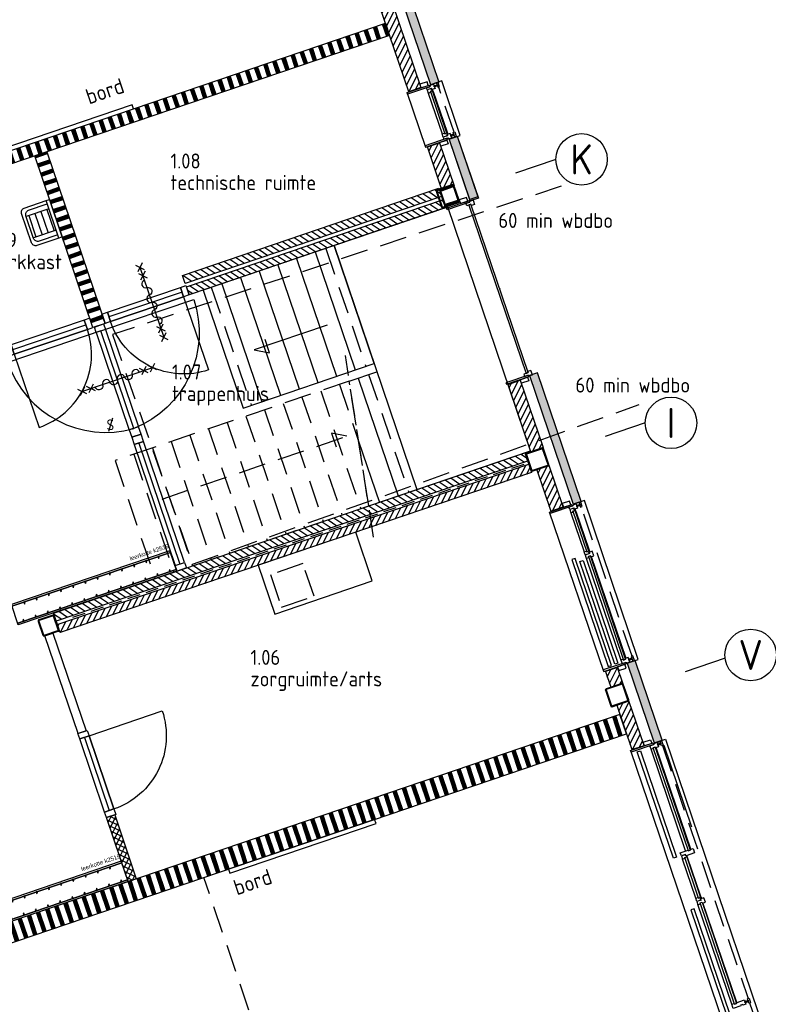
# Model space of a CAD drawing. Header units: millimetres. Extents: x -30977 to 210218, y -180497 to 109503.
# Tile 11 of 31: x 50111 to 58832, y -135113 to -123648. Entities that reach past the tile are written whole.
import ezdxf
from ezdxf.enums import TextEntityAlignment as Align
from ezdxf.xclip import XClip

# ---------------------------------------------------------------- set-up
doc = ezdxf.new("R2010")
doc.units = ezdxf.units.MM
doc.header["$LTSCALE"] = 100
doc.header["$XCLIPFRAME"] = 2
for name, pattern in [('082403 X-ref$0$DASHDOT2', [12.7, 6.35, -3.175, 0, -3.175]), ('082403 X-ref$0$DASHED', [0.75, 0.5, -0.25]), ('082403 X-ref$0$DASHED2', [9.525, 6.35, -3.175]), ('082403 X-ref$0$HIDDEN2', [4.7625, 3.175, -1.5875])]:
    doc.linetypes.add(name, pattern=pattern)
for name, color, linetype in [('082403 X-ref$0$Beveilig-Alg-Az', 253, 'Continuous'), ('082403 X-ref$0$Beveilig-Alg-Txt', 253, 'Continuous'), ('082403 X-ref$0$Beveilig-Dik-Az', 1, '082403 X-ref$0$HIDDEN2'), ('082403 X-ref$0$bib', 253, 'Continuous'), ('082403 X-ref$0$BiKoz-Draai-Az', 253, 'Continuous'), ('082403 X-ref$0$BiKoz-Hout-Az', 253, 'Continuous'), ('082403 X-ref$0$BiKoz-Hout-Drs', 253, 'Continuous'), ('082403 X-ref$0$BiWand-Alg-Arc', 8, 'Continuous'), ('082403 X-ref$0$BiWand-Syst-Drs', 253, 'Continuous'), ('082403 X-ref$0$BuKoz-Alum-Az', 253, 'Continuous'), ('082403 X-ref$0$BuKoz-Alum-Drs', 253, 'Continuous'), ('082403 X-ref$0$BuWand-Alg-Arc', 253, 'Continuous'), ('082403 X-ref$0$BuWand-Bakst-Drs', 253, 'Continuous'), ('082403 X-ref$0$Construct-Beton-Drs', 253, 'Continuous'), ('082403 X-ref$0$Construct-Staal-Drs', 253, 'Continuous'), ('082403 X-ref$0$DakAfw-Alg-Arc', 8, 'Continuous'), ('082403 X-ref$0$DIM25', 8, 'Continuous'), ('082403 X-ref$0$Hulplaag-Alg-Az', 253, 'Continuous'), ('082403 X-ref$0$Inricht-Alg-Az', 253, 'Continuous'), ('082403 X-ref$0$kozijn', 8, 'Continuous'), ('082403 X-ref$0$kozijn1', 8, 'Continuous'), ('082403 X-ref$0$MTXT18-100', 253, 'Continuous'), ('082403 X-ref$0$MTXT25-1', 253, 'Continuous'), ('082403 X-ref$0$MTXT35-1', 253, 'Continuous'), ('082403 X-ref$0$MTXT35-50', 253, 'Continuous'), ('082403 X-ref$0$Plafond-Hout-Drs', 8, 'Continuous'), ('082403 X-ref$0$Sanitair-Alg-Az', 253, 'Continuous'), ('082403 X-ref$0$Stramien-Alg-Az', 9, '082403 X-ref$0$DASHDOT2'), ('082403 X-ref$0$Stramien-Alg-Drs', 8, 'Continuous'), ('082403 X-ref$0$Stramien-Alg-Txt', 253, 'Continuous'), ('082403 X-ref$0$Trap-Beton-Az', 253, 'Continuous'), ('082403 X-ref$0$TXT18', 253, 'Continuous')]:
    doc.layers.add(name, color=color, linetype=linetype)
doc.styles.add('082403 X-ref$0$BOS', font='isocp.shx')
doc.styles.add('082403 X-ref$0$BOS3', font='isocp.shx')
doc.styles.add('082403 X-ref$0$Standard', font='isocp.shx')
pattern_1 = [(63.75, (0, 0), (-51.256277, 25.276799), [])]

# ---------------------------------------------------------------- blocks, each defined once
blk = doc.blocks.new('082403 X-ref$0$binkozdeur1034')
at = {"layer": '082403 X-ref$0$BiKoz-Draai-Az'}
blk.add_lwpolyline([(967, 0), (67, 0), (67, -900, 0.414214)], format="xyb", close=True, dxfattribs=at)
at = {"layer": '082403 X-ref$0$BiKoz-Hout-Az'}
blk.add_line((67, 57), (967, 57), dxfattribs=at)
blk.add_lwpolyline([(67, 0), (967, 0), (967, 114), (67, 114)], close=True, dxfattribs=at)
at = {"layer": '082403 X-ref$0$BiKoz-Hout-Drs'}
for points in [[(0, 0), (67, 0), (67, 114), (0, 114)], [(967, 0), (1034, 0), (1034, 114), (967, 114)]]:
    blk.add_lwpolyline(points, close=True, dxfattribs=at)
blk = doc.blocks.new('082403 X-ref$0$aangifte deur 60 minuten (zelfsluitend)')
at = {"layer": '082403 X-ref$0$Beveilig-Alg-Az'}
blk.add_line((1, -863), (1, 860), dxfattribs=at)
for points in [[(-81, 778), (82, 942)], [(80, 781), (-78, 939)], [(-81, 568), (82, 732)], [(80, 571), (-78, 729)], [(-81, -735), (82, -571)], [(80, -732), (-78, -574)], [(-81, -945), (82, -781)], [(80, -942), (-78, -784)]]:
    blk.add_lwpolyline(points, dxfattribs=at)
blk.add_lwpolyline([(0, -543, 1), (0, -362, -1), (0, -181, 1), (0, 0, -1), (0, 181, 1), (0, 362, -1), (0, 543)], format="xyb", dxfattribs=at)
blk = doc.blocks.new('082403 X-ref$0$uitstortgootsteen 360x460')
at = {"layer": '082403 X-ref$0$Sanitair-Alg-Az'}
for p, q in [((-131, -40), (-131, -320)), ((-131, -65), (131, -65)), ((131, -40), (131, -320)), ((-131, -140), (131, -140)), ((-131, -214), (131, -214)), ((-131, -289), (131, -289))]:
    blk.add_line(p, q, dxfattribs=at)
blk.add_lwpolyline([(-230, 0), (230, 0), (230, -40), (-230, -40)], close=True, dxfattribs=at)
for points in [[(230, -40), (230, -310, -0.414214), (180, -360), (-180, -360, -0.414214), (-230, -310), (-230, -40)], [(190, -40), (190, -270, -0.414214), (140, -320), (-140, -320, -0.414214), (-190, -270), (-190, -40)]]:
    blk.add_lwpolyline(points, format="xyb", dxfattribs=at)
blk = doc.blocks.new('082403 X-ref$0$_K180x10')
at = {"layer": '082403 X-ref$0$Construct-Staal-Drs'}
for points in [[(75, 90), (-75, 90, 0.414214), (-90, 75), (-90, -75, 0.414214), (-75, -90), (75, -90, 0.414214), (90, -75), (90, 75, 0.414214)], [(75, 80), (-75, 80, 0.414214), (-80, 75), (-80, -75, 0.414214), (-75, -80), (75, -80, 0.414214), (80, -75), (80, 75, 0.414214)]]:
    blk.add_lwpolyline(points, format="xyb", close=True, dxfattribs=at)
blk = doc.blocks.new('082403 X-ref$0$dtboord02')
at = {"layer": '082403 X-ref$0$Inricht-Alg-Az'}
blk.add_lwpolyline([(0, -50), (1800, -50), (1800, 0), (0, 0)], close=True, dxfattribs=at)
at = {"layer": '082403 X-ref$0$MTXT18-100', "style": '082403 X-ref$0$BOS3'}
blk.add_text('bord', height=180, rotation=180, dxfattribs=at).set_placement((475, -212))
blk = doc.blocks.new('082403 X-ref$0$slot van binnenuit zonder sleutel')
at = {"layer": '082403 X-ref$0$Beveilig-Alg-Txt'}
blk.add_line((47, 157), (-47, -157), dxfattribs=at)
at = {"layer": '082403 X-ref$0$Beveilig-Alg-Txt', "style": '082403 X-ref$0$BOS'}
blk.add_text('S', height=250, dxfattribs=at).set_placement((0, 0), align=Align.MIDDLE)
blk = doc.blocks.new('082403 X-ref$0$kapstok leerkotte 25x')
at = {"layer": '082403 X-ref$0$Inricht-Alg-Az'}
for points in [[(20, 1950), (0, 1950)], [(0, 1950), (250, 1950)], [(230, 0), (230, 1950)], [(230, 1950), (250, 1950)], [(250, 0), (250, 1950)], [(0, 0), (250, 0)]]:
    blk.add_lwpolyline(points, dxfattribs=at)
at = {"layer": '082403 X-ref$0$Inricht-Alg-Az', "color": 9}
for points in [[(20, 1950), (20, 0), (0, 0), (0, 1950)], [(20, 1870), (40, 1870), (40, 1880), (20, 1880)], [(20, 1720), (40, 1720), (40, 1730), (20, 1730)], [(20, 1570), (40, 1570), (40, 1580), (20, 1580)], [(20, 1420), (40, 1420), (40, 1430), (20, 1430)], [(20, 1270), (40, 1270), (40, 1280), (20, 1280)], [(20, 1120), (40, 1120), (40, 1130), (20, 1130)], [(20, 970), (40, 970), (40, 980), (20, 980)], [(20, 820), (40, 820), (40, 830), (20, 830)], [(20, 670), (40, 670), (40, 680), (20, 680)], [(20, 520), (40, 520), (40, 530), (20, 530)], [(20, 370), (40, 370), (40, 380), (20, 380)], [(20, 220), (40, 220), (40, 230), (20, 230)], [(20, 70), (40, 70), (40, 80), (20, 80)]]:
    blk.add_lwpolyline(points, close=True, dxfattribs=at)
blk.add_lwpolyline([(20, 0), (20, 1950)], dxfattribs=at)
at = {"layer": '082403 X-ref$0$Inricht-Alg-Az'}
for points in [[(230, 1950), (230, 0), (250, 0), (250, 1950)], [(210, 1795), (230, 1795), (230, 1805), (210, 1805)], [(210, 1645), (230, 1645), (230, 1655), (210, 1655)], [(210, 1495), (230, 1495), (230, 1505), (210, 1505)], [(210, 1345), (230, 1345), (230, 1355), (210, 1355)], [(210, 1195), (230, 1195), (230, 1205), (210, 1205)], [(210, 1045), (230, 1045), (230, 1055), (210, 1055)], [(210, 895), (230, 895), (230, 905), (210, 905)], [(210, 745), (230, 745), (230, 755), (210, 755)], [(210, 595), (230, 595), (230, 605), (210, 605)], [(210, 445), (230, 445), (230, 455), (210, 455)], [(210, 295), (230, 295), (230, 305), (210, 305)], [(210, 145), (230, 145), (230, 155), (210, 155)]]:
    blk.add_lwpolyline(points, close=True, dxfattribs=at)
at = {"layer": '082403 X-ref$0$Hulplaag-Alg-Az', "insert": (337, 471), "char_height": 50, "width": 1235.48, "attachment_point": 1, "rotation": 270, "style": '082403 X-ref$0$Standard'}
blk.add_mtext('{\\fArial|b0|i0|c0|p34;leerkotte k2519}', dxfattribs=at)
blk = doc.blocks.new('082403 X-ref$0$kapstok leerkotte 20x')
at = {"layer": '082403 X-ref$0$Inricht-Alg-Az'}
for points in [[(20, 1650), (0, 1650)], [(0, 1650), (250, 1650)], [(230, 0), (230, 1650)], [(230, 1650), (250, 1650)], [(250, 0), (250, 1650)], [(0, 0), (250, 0)]]:
    blk.add_lwpolyline(points, dxfattribs=at)
at = {"layer": '082403 X-ref$0$Inricht-Alg-Az', "color": 9}
for points in [[(20, 1650), (20, 0), (0, 0), (0, 1650)], [(20, 1570), (40, 1570), (40, 1580), (20, 1580)], [(20, 1420), (40, 1420), (40, 1430), (20, 1430)], [(20, 1270), (40, 1270), (40, 1280), (20, 1280)], [(20, 1120), (40, 1120), (40, 1130), (20, 1130)], [(20, 970), (40, 970), (40, 980), (20, 980)], [(20, 820), (40, 820), (40, 830), (20, 830)], [(20, 670), (40, 670), (40, 680), (20, 680)], [(20, 520), (40, 520), (40, 530), (20, 530)], [(20, 370), (40, 370), (40, 380), (20, 380)], [(20, 220), (40, 220), (40, 230), (20, 230)], [(20, 70), (40, 70), (40, 80), (20, 80)]]:
    blk.add_lwpolyline(points, close=True, dxfattribs=at)
blk.add_lwpolyline([(20, 0), (20, 1650)], dxfattribs=at)
at = {"layer": '082403 X-ref$0$Inricht-Alg-Az'}
for points in [[(230, 1650), (230, 0), (250, 0), (250, 1650)], [(210, 1495), (230, 1495), (230, 1505), (210, 1505)], [(210, 1345), (230, 1345), (230, 1355), (210, 1355)], [(210, 1195), (230, 1195), (230, 1205), (210, 1205)], [(210, 1045), (230, 1045), (230, 1055), (210, 1055)], [(210, 895), (230, 895), (230, 905), (210, 905)], [(210, 745), (230, 745), (230, 755), (210, 755)], [(210, 595), (230, 595), (230, 605), (210, 605)], [(210, 445), (230, 445), (230, 455), (210, 455)], [(210, 295), (230, 295), (230, 305), (210, 305)], [(210, 145), (230, 145), (230, 155), (210, 155)]]:
    blk.add_lwpolyline(points, close=True, dxfattribs=at)
at = {"layer": '082403 X-ref$0$Hulplaag-Alg-Az', "insert": (337, 471), "char_height": 50, "width": 1235.48, "attachment_point": 1, "rotation": 270, "style": '082403 X-ref$0$Standard'}
blk.add_mtext('{\\fArial|b0|i0|c0|p34;leerkotte k2519}', dxfattribs=at)
blk = doc.blocks.new('082403 X-ref$0$dtboord01')
at = {"layer": '082403 X-ref$0$Inricht-Alg-Az'}
blk.add_lwpolyline([(0, -50), (1800, -50), (1800, 0), (0, 0)], close=True, dxfattribs=at)
at = {"layer": '082403 X-ref$0$MTXT18-100', "style": '082403 X-ref$0$BOS3'}
blk.add_text('bord', height=180, dxfattribs=at).set_placement((-5, -322))
blk = doc.blocks.new('082403 X-ref$0$ruimtenummer met m2_1')
at = {"layer": '082403 X-ref$0$MTXT25-1', "style": '082403 X-ref$0$BOS'}
blk.add_attdef('OPPERVLAKTE', (0, 498), '', height=250, dxfattribs=at)
at = {"layer": '082403 X-ref$0$MTXT35-1', "style": '082403 X-ref$0$BOS'}
for tag, p in [('RUIMTENUMMER', (-8, 1448)), ('RUIMTENAAM', (-8, 948))]:
    blk.add_attdef(tag, p, '', height=350, dxfattribs=at)
blk = doc.blocks.new('*U84')
at = {"layer": '082403 X-ref$0$Construct-Staal-Drs'}
for points in [[(85, 100), (-85, 100, 0.414214), (-100, 85), (-100, -85, 0.414214), (-85, -100), (85, -100, 0.414214), (100, -85), (100, 85, 0.414214)], [(85, 90), (-85, 90, 0.414214), (-90, 85), (-90, -85, 0.414214), (-85, -90), (85, -90, 0.414214), (90, -85), (90, 85, 0.414214)]]:
    blk.add_lwpolyline(points, format="xyb", close=True, dxfattribs=at)
blk = doc.blocks.new('*U87')
at = {"layer": '082403 X-ref$0$Construct-Staal-Drs'}
for points in [[(-110, -98, 0.414214), (-98, -110), (98, -110, 0.414214), (110, -98), (110, 98, 0.414214), (98, 110), (-98, 110, 0.414214), (-110, 98)], [(-100, -98, 0.414214), (-98, -100), (98, -100, 0.414214), (100, -98), (100, 98, 0.414214), (98, 100), (-98, 100, 0.414214), (-100, 98)]]:
    blk.add_lwpolyline(points, format="xyb", close=True, dxfattribs=at)
blk = doc.blocks.new('082403 X-ref')
at = {"layer": '082403 X-ref$0$BiWand-Alg-Arc'}
h = blk.add_hatch(dxfattribs=at)
h.set_pattern_fill('SWAND', color=8, style=0)
h.set_pattern_definition([(108.75, (-181477.33, 63158.19), (-106.52964, -36.16194), []), (108.75, (-181471.41, 63160.2), (-106.52964, -36.16194), []), (108.75, (-181465.49, 63162.21), (-106.52964, -36.16194), []), (108.75, (-181459.57, 63164.22), (-106.52964, -36.16194), []), (108.75, (-181453.65, 63166.23), (-106.52964, -36.16194), []), (108.75, (-181447.74, 63168.24), (-106.52964, -36.16194), []), (108.75, (-181441.82, 63170.25), (-106.52964, -36.16194), [])])
h.paths.add_polyline_path([(4813, 149627), (4765, 149769), (-2857, 147181), (-2809, 147039)])
h = blk.add_hatch(dxfattribs=at)
h.set_pattern_fill('SWAND', color=8, angle=90, style=0)
h.set_pattern_definition([(198.75, (-6e-11, 6e-14), (36.16194, -106.52964), []), (198.75, (-2.01, 5.92), (36.16194, -106.52964), []), (198.75, (-4.02, 11.84), (36.16194, -106.52964), []), (198.75, (-6.03, 17.75), (36.16194, -106.52964), []), (198.75, (-8.04, 23.67), (36.16194, -106.52964), []), (198.75, (-10.04, 29.59), (36.16194, -106.52964), []), (198.75, (-12.05, 35.51), (36.16194, -106.52964), [])])
h.paths.add_polyline_path([(821, 148272), (679, 148223), (1357, 146225), (1465, 146262), (1499, 146274)])
h = blk.add_hatch(dxfattribs=at)
h.set_pattern_fill('SWAND', color=8, angle=18.5, style=0)
h.set_pattern_definition([(108.5, (-6e-11, 6e-14), (-106.68641, -35.69677), []), (108.5, (5.93, 1.98), (-106.68641, -35.69677), []), (108.5, (11.85, 3.97), (-106.68641, -35.69677), []), (108.5, (17.78, 5.95), (-106.68641, -35.69677), []), (108.5, (23.71, 7.93), (-106.68641, -35.69677), []), (108.5, (29.64, 9.92), (-106.68641, -35.69677), []), (108.5, (35.56, 11.9), (-106.68641, -35.69677), [])])
h.paths.add_polyline_path([(7575, 141493), (7497, 141720), (-12, 139171), (65, 138944)])
h = blk.add_hatch(dxfattribs=at)
h.set_pattern_fill('_USER', color=8, scale=50, angle=45, style=0, double=1, pattern_type=0)
h.set_pattern_definition([(153.75, (-7824.95, 145700.11), (-22.11443, -44.84364), []), (243.75, (-7824.95, 145700.11), (44.84364, -22.11443), [])])
h.paths.add_polyline_path([(1516, 140520), (1611, 140552), (1863, 139808), (1768, 139775)])
at = {"layer": '082403 X-ref$0$BuWand-Alg-Arc'}
blk.add_hatch(color=8, dxfattribs=at).paths.add_polyline_path([(4872, 150606), (4777, 150574), (5294, 149051), (5389, 149083)])
h = blk.add_hatch(dxfattribs=at)
h.set_pattern_fill('ANSI31', color=8, scale=18, style=0)
h.set_pattern_definition(pattern_1)
h.paths.add_polyline_path([(5178, 149019), (5036, 148971), (4525, 150477), (4667, 150526)])
h = blk.add_hatch(dxfattribs=at)
h.set_pattern_fill('ANSI31', color=8, scale=18, style=0)
h.set_pattern_definition(pattern_1)
h.paths.add_polyline_path([(5396, 148377), (5254, 148329), (5424, 147828), (5566, 147876)])
h = blk.add_hatch(color=8, dxfattribs=at)
h.paths.add_polyline_path([(5602, 148454), (5508, 148422), (5709, 147829), (5804, 147862)])
h.paths.add_polyline_path([(5753, 147699), (5848, 147731), (5804, 147862), (5709, 147829)])
h = blk.add_hatch(dxfattribs=at)
h.set_pattern_fill('ANSI31', color=8, scale=18, angle=-78.75, style=0)
h.set_pattern_definition([(326.25, (-1117.35, 3042.294), (31.750839, 47.518488), [])])
h.paths.add_polyline_path([(2401, 146833), (2433, 146739), (5418, 147752), (5386, 147847)])
h = blk.add_hatch(dxfattribs=at)
h.set_pattern_fill('ANSI31', color=8, scale=18, angle=-78.75, style=0)
h.set_pattern_definition([(326.25, (45, 99867.43), (31.75084, 47.51849), [])])
h.paths.add_polyline_path([(2446, 146701), (2478, 146606), (5463, 147619), (5431, 147714)])
h = blk.add_hatch(dxfattribs=at)
h.set_pattern_fill('ANSI31', color=8, scale=18, style=0)
h.set_pattern_definition(pattern_1)
h.paths.add_polyline_path([(6459, 144779), (6601, 144827), (6335, 145612), (6193, 145564)])
h = blk.add_hatch(color=8, dxfattribs=at)
h.paths.add_polyline_path([(6778, 144991), (6684, 144957), (6750, 144761), (6845, 144794)])
h.paths.add_polyline_path([(6952, 144167), (7047, 144199), (6845, 144794), (6750, 144761)])
h.paths.add_polyline_path([(6538, 145697), (6444, 145665), (6684, 144957), (6778, 144991)])
h = blk.add_hatch(dxfattribs=at)
h.set_pattern_fill('ANSI31', color=8, scale=18, angle=-78.75, style=0)
h.set_pattern_definition([(326.25, (897.455, 142806.61), (31.75084, 47.5185), [])])
h.paths.add_polyline_path([(6422, 144671), (6390, 144766), (897, 142901), (930, 142807)])
h = blk.add_hatch(dxfattribs=at)
h.set_pattern_fill('ANSI31', color=8, scale=18, style=0)
h.set_pattern_definition(pattern_1)
h.paths.add_polyline_path([(6467, 144538), (6435, 144633), (942, 142769), (975, 142674)])
h = blk.add_hatch(dxfattribs=at)
h.set_pattern_fill('ANSI31', color=8, scale=18, style=0)
h.set_pattern_definition(pattern_1)
h.paths.add_polyline_path([(6672, 144619), (6530, 144570), (6693, 144089), (6835, 144138)])
h = blk.add_hatch(color=8, dxfattribs=at)
h.paths.add_polyline_path([(7675, 142348), (7580, 142316), (7681, 142020), (7775, 142052)])
h.paths.add_polyline_path([(7775, 142052), (7681, 142020), (7895, 141388), (7990, 141420)])
h = blk.add_hatch(dxfattribs=at)
h.set_pattern_fill('ANSI31', color=8, scale=18, style=0)
h.set_pattern_definition(pattern_1)
h.paths.add_polyline_path([(7390, 142037), (7532, 142086), (7470, 142268), (7328, 142220)])
h = blk.add_hatch(dxfattribs=at)
h.set_pattern_fill('ANSI31', color=8, scale=18, style=0)
h.set_pattern_definition([(63.75, (-2229.504, 6567.91), (-51.256277, 25.276799), [])])
h.paths.add_polyline_path([(7602, 141877), (7460, 141829), (7636, 141311), (7778, 141359)])
at = {"color": 8}
blk.add_line((6741, 144105), (6743, 144099), dxfattribs=at)
at = {"layer": '082403 X-ref$0$Beveilig-Dik-Az', "color": 8}
blk.add_lwpolyline([(6813, 147872), (1584, 146143), (2519, 143469), (7722, 145328)], dxfattribs=at)
at = {"layer": '082403 X-ref$0$BiKoz-Draai-Az', "color": 8}
for p, q in [((1503, 146204), (1889, 145068)), ((1395, 146168), (1781, 145031))]:
    blk.add_line(p, q, dxfattribs=at)
for points in [[(1834, 145051), (1449, 146186), (2532, 146553, -0.400363)], [(1835, 145051), (1449, 146186), (367, 145819, 0.400363)]]:
    blk.add_lwpolyline(points, format="xyb", close=True, dxfattribs=at)
at = {"layer": '082403 X-ref$0$BiKoz-Hout-Drs', "color": 8}
for points in [[(1482, 146268), (1503, 146204), (1395, 146168), (1374, 146231)], [(1482, 146268), (1503, 146204), (1395, 146168), (1374, 146231)], [(1781, 145033), (1810, 144947), (1918, 144984), (1889, 145069)], [(1810, 144947), (1839, 144862), (1947, 144899), (1918, 144984)], [(2425, 143490), (2446, 143427), (2338, 143390), (2317, 143454)], [(798, 142635), (892, 142667), (1278, 141531), (1184, 141499)]]:
    blk.add_lwpolyline(points, close=True, dxfattribs=at)
at = {"layer": '082403 X-ref$0$BiWand-Alg-Arc', "color": 8}
for p, q in [((6103, 146685), (6103, 146685)), ((6104, 146682), (6104, 146682))]:
    blk.add_line(p, q, dxfattribs=at)
at = {"layer": '082403 X-ref$0$BiWand-Syst-Drs', "color": 8}
for points in [[(-2809, 147039), (-2857, 147181), (4765, 149769), (4813, 149627)], [(679, 148223), (821, 148272), (1499, 146274), (1357, 146225)], [(65, 138944), (7575, 141493), (7497, 141720), (-12, 139171)], [(1516, 140520), (1611, 140552), (1863, 139808), (1768, 139775)]]:
    blk.add_lwpolyline(points, close=True, dxfattribs=at)
at = {"layer": '082403 X-ref$0$BuKoz-Alum-Az', "color": 8}
blk.add_line((8334, 140406), (8011, 141357), dxfattribs=at)
blk.add_lwpolyline([(7474, 142317), (7436, 142304), (7030, 143500), (7068, 143513)], close=True, dxfattribs=at)
at = {"layer": '082403 X-ref$0$BuKoz-Alum-Drs', "color": 8}
for p, q in [((7930, 141395), (7991, 141416)), ((7991, 141416), (7990, 141420))]:
    blk.add_line(p, q, dxfattribs=at)
at = {"layer": '082403 X-ref$0$BuWand-Bakst-Drs', "color": 8}
for points in [[(5294, 149051), (4777, 150574), (4872, 150606), (5389, 149083)], [(5036, 148971), (4525, 150477), (4667, 150526), (5178, 149019)], [(5424, 147828), (5254, 148329), (5396, 148377), (5566, 147876)], [(5747, 147716), (5508, 148422), (5602, 148454), (5842, 147748)], [(5753, 147699), (5508, 148422), (5602, 148454), (5848, 147731)], [(5386, 147847), (5418, 147752), (2433, 146739), (2401, 146833)], [(5431, 147714), (5463, 147619), (2478, 146606), (2446, 146701)], [(6193, 145564), (6335, 145612), (6601, 144827), (6459, 144779)], [(6952, 144167), (7047, 144199), (6538, 145697), (6444, 145665)], [(6390, 144766), (6422, 144671), (930, 142807), (897, 142901)], [(6435, 144633), (6467, 144538), (975, 142674), (942, 142769)], [(6693, 144089), (6835, 144138), (6672, 144619), (6530, 144570)], [(7895, 141388), (7990, 141420), (7675, 142348), (7580, 142316)], [(7470, 142268), (7328, 142220), (7390, 142037), (7532, 142086)], [(7636, 141311), (7778, 141359), (7602, 141877), (7460, 141829)]]:
    blk.add_lwpolyline(points, close=True, dxfattribs=at)
at = {"layer": '082403 X-ref$0$Construct-Beton-Drs', "color": 8, "linetype": '082403 X-ref$0$DASHED', "ltscale": 3}
blk.add_line((1125, 142852), (6428, 144652), dxfattribs=at)
at = {"layer": '082403 X-ref$0$DakAfw-Alg-Arc', "color": 8}
blk.add_line((1892, 144880), (2371, 143472), dxfattribs=at)
at = {"layer": '082403 X-ref$0$DIM25', "color": 8, "linetype": '082403 X-ref$0$DASHED2', "ltscale": 0.01}
for p, q in [((5376, 149048), (5324, 149030)), ((5571, 148474), (5519, 148457)), ((7037, 144162), (6985, 144144)), ((7644, 142372), (7592, 142354)), ((7980, 141383), (7928, 141366)), ((8997, 138386), (8945, 138368))]:
    blk.add_line(p, q, dxfattribs=at)
at = {"layer": '082403 X-ref$0$Inricht-Alg-Az', "color": 8, "linetype": 'Continuous'}
blk.add_lwpolyline([(4612, 143275), (4419, 143843), (3283, 143458), (3476, 142889)], close=True, dxfattribs=at)
at = {"layer": '082403 X-ref$0$Inricht-Alg-Az', "color": 8, "linetype": '082403 X-ref$0$HIDDEN2'}
blk.add_lwpolyline([(3554, 142969), (3933, 143097), (3804, 143476), (3426, 143348)], close=True, dxfattribs=at)
at = {"layer": '082403 X-ref$0$kozijn', "color": 8, "linetype": '082403 X-ref$0$HIDDEN2'}
for p, q in [((5564, 148501), (5387, 149023)), ((7638, 142398), (7048, 144137)), ((7991, 141359), (8991, 138412)), ((9008, 138361), (9566, 136718))]:
    blk.add_line(p, q, dxfattribs=at)
at = {"layer": '082403 X-ref$0$kozijn', "color": 8}
for points in [[(5264, 149045), (5250, 149088), (5165, 149059), (5179, 149016)], [(5481, 148409), (5495, 148366), (5410, 148337), (5395, 148380)], [(5724, 147698), (5709, 147741), (5624, 147712), (5639, 147669)], [(6426, 145700), (5761, 147660), (5737, 147652), (6403, 145692)], [(6420, 145647), (6435, 145605), (6349, 145576), (6335, 145618)], [(6924, 144161), (6910, 144204), (6825, 144175), (6839, 144132)], [(7736, 141298), (8156, 140059), (8119, 140046), (7698, 141285)], [(9059, 137401), (8361, 139457), (8323, 139444), (9021, 137388)], [(8816, 138295), (8811, 138309), (8799, 138346), (8827, 138356), (8830, 138347), (8854, 138355), (8851, 138364), (8948, 138397), (8965, 138346), (8930, 138334), (8927, 138344), (8903, 138335), (8906, 138326)], [(8988, 138390), (8993, 138376), (8959, 138364), (8954, 138379)]]:
    blk.add_lwpolyline(points, close=True, dxfattribs=at)
for points in [[(5507, 148419), (5637, 148463), (5422, 149098), (5291, 149053)], [(5235, 148323), (5235, 148323), (5018, 148963), (5018, 148963)], [(7580, 142316), (7711, 142361), (7083, 144211), (6952, 144167)], [(7308, 142221), (7308, 142221), (6678, 144077), (6678, 144077)], [(7895, 141388), (8026, 141433), (9639, 136680), (9508, 136636)], [(7621, 141299), (7621, 141299), (8962, 137349)]]:
    blk.add_lwpolyline(points, dxfattribs=at)
at = {"layer": '082403 X-ref$0$kozijn1', "color": 8}
for p, q in [((5264, 148955), (5426, 148480)), ((5323, 148975), (5484, 148500)), ((6925, 144069), (7080, 143614)), ((6984, 144089), (7138, 143634)), ((7163, 143559), (7566, 142374)), ((7105, 143539), (7507, 142354)), ((8262, 140131), (7860, 141314)), ((8321, 140150), (7919, 141334)), ((8380, 139580), (8226, 140035)), ((8439, 139600), (8284, 140055)), ((8799, 138346), (8405, 139506)), ((8858, 138366), (8464, 139525))]:
    blk.add_line(p, q, dxfattribs=at)
for points in [[(5274, 149047), (5280, 149030), (5024, 148944), (5019, 148961)], [(5251, 148993), (5243, 149018), (5280, 149030), (5280, 149030), (5290, 149034), (5285, 149046), (5326, 149060), (5343, 149009), (5306, 148996), (5301, 149010)], [(5366, 149053), (5371, 149039), (5337, 149027), (5332, 149041)], [(5396, 149027), (5379, 149078), (5360, 149071), (5378, 149020)], [(5252, 148992), (5264, 148956), (5293, 148965), (5289, 148975), (5313, 148983), (5316, 148973), (5323, 148975), (5316, 148996), (5302, 148991), (5296, 149008)], [(5481, 148488), (5313, 148983), (5289, 148975), (5457, 148480)], [(5438, 148443), (5426, 148480), (5454, 148489), (5457, 148480), (5481, 148488), (5478, 148497), (5484, 148500), (5491, 148479), (5477, 148475), (5483, 148458)], [(5439, 148442), (5447, 148417), (5484, 148430), (5484, 148430), (5493, 148433), (5498, 148421), (5538, 148435), (5521, 148486), (5483, 148473), (5488, 148459)], [(5566, 148465), (5561, 148479), (5527, 148467), (5532, 148453)], [(5574, 148504), (5591, 148453), (5572, 148446), (5555, 148497)], [(5490, 148413), (5484, 148430), (5228, 148343), (5234, 148326)], [(5741, 147703), (5746, 147686), (5484, 147597), (5478, 147614)], [(5712, 147643), (5702, 147671), (5731, 147681), (5731, 147681), (5749, 147687), (5746, 147696), (5786, 147710), (5804, 147659), (5766, 147646), (5761, 147660)], [(6377, 145683), (6386, 145656), (6415, 145666), (6415, 145666), (6433, 145672), (6436, 145662), (6477, 145676), (6459, 145727), (6422, 145714), (6426, 145700)], [(6436, 145654), (6431, 145671), (6168, 145582), (6174, 145565)], [(6941, 144166), (6947, 144149), (6684, 144060), (6678, 144077)], [(6912, 144107), (6903, 144134), (6931, 144144), (6931, 144144), (6949, 144150), (6946, 144159), (6987, 144173), (7004, 144122), (6966, 144109), (6962, 144123)], [(6912, 144106), (6925, 144069), (6953, 144079), (6950, 144088), (6974, 144096), (6977, 144087), (6984, 144089), (6977, 144109), (6963, 144104), (6957, 144121)], [(7027, 144166), (7032, 144152), (6998, 144140), (6993, 144155)], [(7057, 144140), (7040, 144191), (7021, 144185), (7038, 144134)], [(7135, 143622), (6974, 144096), (6950, 144088), (7111, 143614)], [(7092, 143577), (7080, 143614), (7108, 143623), (7111, 143614), (7135, 143622), (7132, 143632), (7138, 143634), (7145, 143614), (7131, 143609), (7137, 143592)], [(7092, 143576), (7105, 143539), (7133, 143549), (7130, 143559), (7154, 143567), (7157, 143557), (7192, 143569), (7175, 143620), (7137, 143607), (7142, 143593)], [(7562, 142362), (7154, 143567), (7130, 143559), (7539, 142354)], [(6976, 143537), (6938, 143524), (7361, 142278), (7399, 142291)], [(7665, 142350), (7647, 142401), (7628, 142395), (7646, 142344)], [(7571, 142310), (7565, 142327), (7303, 142238), (7308, 142221)], [(7569, 142261), (7555, 142304), (7470, 142275), (7484, 142232)], [(7521, 142312), (7521, 142312), (7568, 142328), (7571, 142319), (7612, 142332), (7594, 142383), (7559, 142372), (7562, 142362), (7539, 142354), (7536, 142363), (7507, 142354)], [(7639, 142362), (7635, 142377), (7601, 142365), (7605, 142351)], [(7884, 141388), (7890, 141371), (7627, 141282), (7621, 141299)], [(7853, 141426), (7867, 141383), (7782, 141354), (7768, 141397)], [(7846, 141356), (7846, 141356), (7892, 141372), (7889, 141381), (7930, 141395), (7947, 141344), (7912, 141332), (7909, 141341), (7885, 141333), (7888, 141324), (7860, 141314)], [(7970, 141388), (7975, 141374), (7941, 141362), (7936, 141376)], [(7983, 141413), (8000, 141362), (7981, 141355), (7964, 141406)], [(7909, 141341), (8317, 140139), (8294, 140131), (7885, 141333)], [(8213, 140073), (8200, 140110), (8290, 140140), (8294, 140131), (8317, 140139), (8314, 140148), (8349, 140160), (8366, 140109), (8267, 140075), (8262, 140089)], [(8213, 140072), (8226, 140035), (8254, 140045), (8251, 140054), (8275, 140062), (8278, 140053), (8284, 140055), (8278, 140075), (8263, 140070), (8258, 140087)], [(8275, 140062), (8435, 139588), (8412, 139580), (8251, 140054)], [(8393, 139543), (8380, 139580), (8409, 139589), (8412, 139580), (8435, 139588), (8432, 139598), (8439, 139600), (8446, 139580), (8432, 139575), (8437, 139558)], [(8393, 139542), (8405, 139505), (8434, 139515), (8431, 139525), (8454, 139533), (8458, 139523), (8493, 139535), (8475, 139586), (8437, 139573), (8442, 139559)], [(8454, 139533), (8854, 138355), (8830, 138347), (8431, 139525)], [(9001, 138415), (9018, 138364), (8999, 138357), (8982, 138408)]]:
    blk.add_lwpolyline(points, close=True, dxfattribs=at)
at = {"layer": '082403 X-ref$0$Plafond-Hout-Drs', "color": 8, "linetype": '082403 X-ref$0$HIDDEN2'}
blk.add_line((4552, 134219), (2651, 139821), dxfattribs=at)
at = {"layer": '082403 X-ref$0$Stramien-Alg-Az'}
for p, q in [((6750, 148183), (6282, 148024)), ((7792, 145115), (7324, 144956)), ((8723, 142374), (8255, 142215))]:
    blk.add_line(p, q, dxfattribs=at)
at = {"layer": '082403 X-ref$0$Stramien-Alg-Drs'}
for centre in [(7050, 148183), (8092, 145115), (9020, 142413)]:
    blk.add_circle(centre, 300, dxfattribs=at)
at = {"layer": '082403 X-ref$0$Trap-Beton-Az', "color": 8}
for p, q in [((3948, 147105), (4414, 145732)), ((3730, 147031), (4196, 145658)), ((3295, 146883), (3761, 145510)), ((3513, 146957), (3979, 145584)), ((3077, 146809), (3543, 145436)), ((2859, 146735), (3325, 145362)), ((4344, 145602), (4664, 145711)), ((4446, 145637), (4912, 144264)), ((4453, 144901), (4695, 144190)), ((4571, 144148), (5130, 144338))]:
    blk.add_line(p, q, dxfattribs=at)
at = {"layer": '082403 X-ref$0$Trap-Beton-Az', "color": 8, "linetype": '082403 X-ref$0$HIDDEN2'}
for p, q in [((4071, 147147), (4537, 145774)), ((2736, 146694), (3202, 145321)), ((4627, 143784), (4298, 145900)), ((4569, 145679), (5036, 144306)), ((4011, 145489), (4477, 144116)), ((4229, 145563), (4453, 144901)), ((3793, 145415), (4259, 144042)), ((3357, 145268), (3823, 143895)), ((3575, 145342), (4041, 143968)), ((3140, 145194), (3606, 143821)), ((2704, 145046), (3170, 143673)), ((2922, 145120), (3388, 143747)), ((2486, 144972), (2952, 143599)), ((2051, 144824), (2517, 143451)), ((2268, 144898), (2734, 143525)), ((1833, 144750), (2299, 143377))]:
    blk.add_line(p, q, dxfattribs=at)
at = {"layer": '082403 X-ref$0$Trap-Beton-Az', "color": 8}
for points in [[(5130, 144338), (6456, 144788), (5492, 147629), (4166, 147179)], [(3107, 145288), (4632, 145806), (4166, 147179), (2641, 146661)], [(2317, 143454), (2425, 143490), (1947, 144899), (1839, 144862)]]:
    blk.add_lwpolyline(points, close=True, dxfattribs=at)
blk.add_lwpolyline([(4087, 146254), (3237, 145966), (3416, 145930), (3363, 146087)], dxfattribs=at)
at = {"layer": '082403 X-ref$0$Trap-Beton-Az', "color": 8, "linetype": '082403 X-ref$0$HIDDEN2'}
blk.add_lwpolyline([(2081, 143303), (4571, 144148), (4344, 145602), (1615, 144676)], close=True, dxfattribs=at)
blk.add_lwpolyline([(2163, 144228), (4317, 144960), (4138, 144995), (4191, 144838)], dxfattribs=at)
at = {"layer": '082403 X-ref$0$TXT18', "color": 8}
blk.add_line((3283, 143458), (3476, 142889), dxfattribs=at)
at = {"layer": '082403 X-ref$0$bib', "color": 8}
for name, p, rotation in [('082403 X-ref$0$dtboord02', (1830, 148773), 198.7500000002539), ('*U87', (5491, 147755), 18.75000000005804), ('082403 X-ref$0$_K180x10', (5510, 147762), 18.74999999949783), ('082403 X-ref$0$uitstortgootsteen 360x460', (925, 147498), 288.7499999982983), ('082403 X-ref$0$binkozdeur1034', (378, 145893), 18.7499999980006), ('*U87', (6533, 144687), 18.75000000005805), ('082403 X-ref$0$kapstok leerkotte 25x', (2334, 143389), 108.7499999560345), ('*U84', (841, 142756), 18.75000000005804), ('*U87', (7463, 141946), 18.75000000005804), ('082403 X-ref$0$dtboord01', (2935, 139918), 18.74999999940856), ('082403 X-ref$0$kapstok leerkotte 20x', (1768, 139775), 108.7499999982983)]:
    blk.add_blockref(name, p, dxfattribs=dict(at, rotation=rotation))
ref = blk.add_blockref('082403 X-ref$0$ruimtenummer met m2_1', (2265, 147352), dxfattribs=dict(at, xscale=0.5, yscale=0.5, zscale=0.5))
ref.add_attrib('RUIMTENUMMER', '1.08', (2261, 148077), dxfattribs={"layer": '082403 X-ref$0$MTXT35-1', "height": 175, "style": '082403 X-ref$0$BOS'})
ref.add_attrib('RUIMTENAAM', 'technische ruimte', (2261, 147827), dxfattribs={"layer": '082403 X-ref$0$MTXT35-1', "height": 175, "style": '082403 X-ref$0$BOS'})
ref = blk.add_blockref('082403 X-ref$0$ruimtenummer met m2_1', (128, 146429), dxfattribs=dict(at, xscale=0.5, yscale=0.5, zscale=0.5))
ref.add_attrib('RUIMTENUMMER', '1.09', (124, 147154), dxfattribs={"layer": '082403 X-ref$0$MTXT35-1', "height": 175, "style": '082403 X-ref$0$BOS'})
ref.add_attrib('RUIMTENAAM', 'werkkast', (124, 146904), dxfattribs={"layer": '082403 X-ref$0$MTXT35-1', "height": 175, "style": '082403 X-ref$0$BOS'})
for p, xscale, yscale, zscale, rotation in [((2044, 146519), 0.5000000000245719, 0.5000000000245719, 0.5000000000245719, 198.7499999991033), ((1642, 145618), 0.499999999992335, 0.499999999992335, 0.499999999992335, 108.7499999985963)]:
    blk.add_blockref('082403 X-ref$0$aangifte deur 60 minuten (zelfsluitend)', p, dxfattribs=dict(at, xscale=xscale, yscale=yscale, zscale=zscale, rotation=rotation))
at = {"layer": '082403 X-ref$0$bib', "color": 8, "xscale": -1}
for p, rotation in [((2478, 146606), 18.74999999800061), ((1291, 141535), 108.7499999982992)]:
    blk.add_blockref('082403 X-ref$0$binkozdeur1034', p, dxfattribs=dict(at, rotation=rotation))
at = {"layer": '082403 X-ref$0$bib', "color": 8}
ref = blk.add_blockref('082403 X-ref$0$ruimtenummer met m2_1', (2282, 144896), dxfattribs=dict(at, xscale=0.5, yscale=0.5, zscale=0.5))
ref.add_attrib('RUIMTENUMMER', '1.07', (2278, 145620), dxfattribs={"layer": '082403 X-ref$0$MTXT35-1', "height": 175, "style": '082403 X-ref$0$BOS'})
ref.add_attrib('RUIMTENAAM', 'trappenhuis', (2278, 145370), dxfattribs={"layer": '082403 X-ref$0$MTXT35-1', "height": 175, "style": '082403 X-ref$0$BOS'})
at = {"layer": '082403 X-ref$0$bib', "color": 8, "xscale": 0.5, "yscale": 0.5, "zscale": 0.5}
blk.add_blockref('082403 X-ref$0$slot van binnenuit zonder sleutel', (1561, 145093), dxfattribs=at)
at = {"layer": '082403 X-ref$0$bib', "color": 8}
ref = blk.add_blockref('082403 X-ref$0$ruimtenummer met m2_1', (3197, 141573), dxfattribs=dict(at, xscale=0.5, yscale=0.5, zscale=0.5))
ref.add_attrib('RUIMTENUMMER', '1.06', (3193, 142297), dxfattribs={"layer": '082403 X-ref$0$MTXT35-1', "height": 175, "style": '082403 X-ref$0$BOS'})
ref.add_attrib('RUIMTENAAM', 'zorgruimte/arts', (3193, 142047), dxfattribs={"layer": '082403 X-ref$0$MTXT35-1', "height": 175, "style": '082403 X-ref$0$BOS'})
at = {"layer": '082403 X-ref$0$MTXT35-50', "color": 8, "char_height": 175, "width": 1834.98, "attachment_point": 1, "style": '082403 X-ref$0$BOS3'}
for insert in [(6081, 147560), (6979, 145643)]:
    blk.add_mtext('60 min wbdbo', dxfattribs=dict(at, insert=insert))
at = {"layer": '082403 X-ref$0$Stramien-Alg-Txt', "style": '082403 X-ref$0$Standard'}
for s, p in [('K', (7050, 148183)), ('I', (8092, 145115)), ('V', (9020, 142413))]:
    blk.add_text(s, height=350, dxfattribs=at).set_placement(p, align=Align.MIDDLE)

msp = doc.modelspace()

# ---------------------------------------------------------------- block references
ref = msp.add_blockref('082403 X-ref', (49607, -273458))
XClip(ref).set_block_clipping_path([(-29388.3395662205, 92961.1290501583), (160611.6604337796, 182961.1290501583)])

doc.saveas('drawing.dxf')
